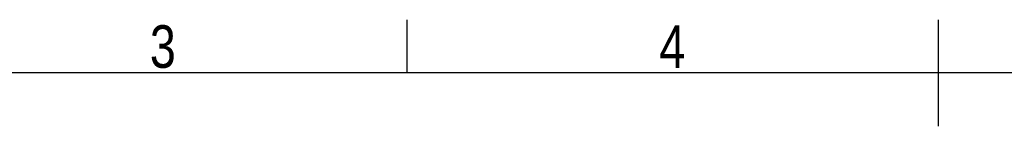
# Model space of a CAD drawing. Header units: millimetres. Extents: x 0 to 420, y 0 to 297.
# Tile 20 of 26: x 121 to 216, y 287 to 297. Entities that reach past the tile are written whole.
import ezdxf

# ---------------------------------------------------------------- set-up
doc = ezdxf.new("R2010")
doc.units = ezdxf.units.MM
doc.layers.add('CARTIGLIO', color=140, linetype='Continuous')
doc.styles.add('SLDTEXTSTYLE2', font='TXT', dxfattribs={"width": 0.821468})

msp = doc.modelspace()

# ---------------------------------------------------------------- linework, layer by layer
at = {"layer": 'CARTIGLIO', "linetype": 'Continuous'}
for p, q in [((158.2616, 291.8226), (158.2616, 296.9968)), ((210.0038, 286.6484), (210.0038, 296.9968)), ((414.8274, 291.8226), (5.1801, 291.8226))]:
    msp.add_line(p, q, dxfattribs=at)

# ---------------------------------------------------------------- texts
at = {"layer": 'CARTIGLIO', "char_height": 4.1394, "attachment_point": 2, "style": 'SLDTEXTSTYLE2'}
for s, insert in [('3', (134.4919, 296.4629)), ('4', (184.089, 296.4629))]:
    msp.add_mtext(s, dxfattribs=dict(at, insert=insert))

doc.saveas('drawing.dxf')
